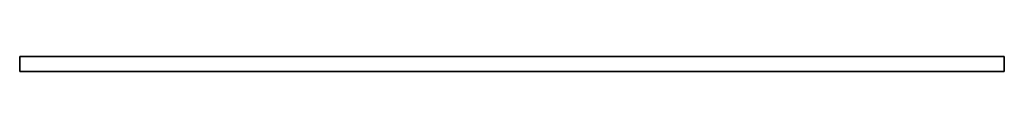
# Model space of a CAD drawing. Header units: millimetres. Extents: x 0 to 3500, y -17 to 36.
import ezdxf

# ---------------------------------------------------------------- set-up
doc = ezdxf.new("R2010")
doc.units = ezdxf.units.MM
doc.header["$LTSCALE"] = 10
doc.layers.add('3DD-cke-_BESCH_sich_laufhor_hilf', color=1, linetype='Continuous')
doc.layers.add('3DD-cke-_BESCH_sich_laufhor_hilf_wnz', color=1, linetype='Continuous')

msp = doc.modelspace()

# ---------------------------------------------------------------- linework, layer by layer
at = {"layer": '3DD-cke-_BESCH_sich_laufhor_hilf_wnz'}
msp.add_polyline3d([(0, 36, 0), (0, 36, 0), (0, 36, 0), (0, 36, 0), (0, 36, 0), (0, 36, 0), (0, -17, 0), (0, -17, -33), (0, 36, -33), (0, -17, -33), (3500, -17, -33), (3500, 36, -33), (3500, -17, -33), (3500, -17, 0), (3500, 36, 0), (3500, -17, 0), (0, -17, 0), (0, 36, 0), (0, 36, -33), (3500, 36, -33), (3500, 36, 0), (0, 36, 0)], dxfattribs=at)

# ---------------------------------------------------------------- meshes
at = {"layer": '3DD-cke-_BESCH_sich_laufhor_hilf'}
mesh = msp.add_polymesh((6, 3), dxfattribs=at)
for k, corner in enumerate([(3500, 36), (3500, -17), (3500, -17), (0, 36), (0, -17), (0, -17), (0, 36, -33), (0, -17, -33), (0, -17), (3500, 36, -33), (3500, -17, -33), (3500, -17), (3500, 36, -33), (3500, 36, -33), (3500, 36), (0, 36, -33), (0, 36, -33), (0, 36)]):
    mesh.set_mesh_vertex(divmod(k, 3), corner)

doc.saveas('drawing.dxf')
